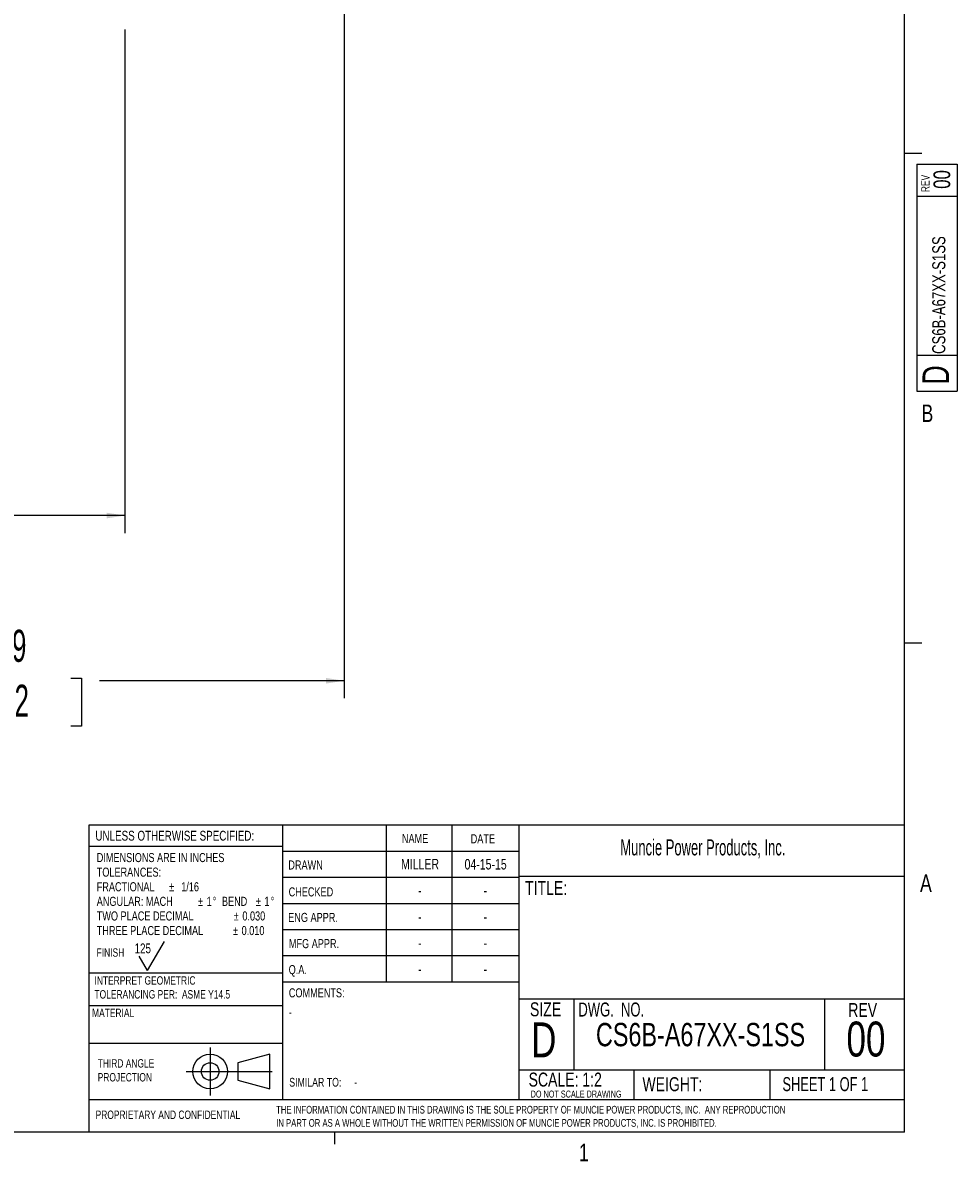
# Model space of a CAD drawing. Header units: inches. Extents: x 0.3 to 33.9, y 0.2 to 21.7.
# Tile 15 of 21: x 27.2 to 33.9, y 0.2 to 8.3. Entities that reach past the tile are written whole.
import ezdxf

# ---------------------------------------------------------------- set-up
doc = ezdxf.new("R2010")
doc.units = ezdxf.units.IN
doc.header["$MEASUREMENT"] = 0
doc.linetypes.add('CENTERX2', pattern=[0.8, 0.5, -0.1, 0.1, -0.1])
doc.layers.add('BORDER', color=7, linetype='Continuous', lineweight=25)
doc.layers.add('SLD-0', color=7, linetype='Continuous', lineweight=25)
doc.styles.add('SLDTEXTSTYLE0', font='TXT', dxfattribs={"width": 0.75})
doc.styles.add('SLDTEXTSTYLE1', font='TXT', dxfattribs={"width": 0.605})
doc.styles.add('SLDTEXTSTYLE2', font='TXT', dxfattribs={"width": 0.694444})
doc.styles.add('SLDTEXTSTYLE3', font='TXT', dxfattribs={"width": 0.6875})
doc.dimstyles.new('SLDDIMSTYLE0', dxfattribs={"dimtxt": 0.222453, "dimasz": 0.13, "dimexe": 0, "dimexo": 0.0625, "dimgap": 0.055613, "dimtad": 0, "dimtih": 1, "dimtoh": 1, "dimrnd": 1e-09, "dimzin": 12, "dimdsep": 46, "dimtxsty": 'SLDTEXTSTYLE1', "dimsah": 1, "dimcen": 0.09, "dimadec": 0, "dimazin": 3, "dimtfac": 1, "dimtofl": 0, "dimtmove": 0, "dimatfit": 3, "dimfxl": 0, "dimfrac": 2, "dimtolj": 1, "dimtzin": 12, "dimarcsym": 0})

# ---------------------------------------------------------------- blocks, each defined once
blk = doc.blocks.new('Block1')
at = {"layer": 'SLD-0', "color": 1, "linetype": 'CENTERX2'}
for p, q in [((3.1617, 0.8669), (3.1617, 0.5222)), ((2.9894, 0.6946), (3.334, 0.6946))]:
    blk.add_line(p, q, dxfattribs=at)
at = {"layer": 'SLD-0', "color": 1}
for p, q in [((3.5889, 0.8181), (3.3588, 0.7575)), ((3.5889, 0.571), (3.5889, 0.8181)), ((3.3588, 0.7575), (3.3588, 0.6316)), ((3.334, 0.6946), (3.6043, 0.6946)), ((3.3588, 0.6316), (3.5889, 0.571))]:
    blk.add_line(p, q, dxfattribs=at)
for radius in [0.1236, 0.0629]:
    blk.add_circle((3.1617, 0.6946), radius, dxfattribs=at)
blk = doc.blocks.new('SW_NOTE_0')
at = {"layer": 'SLD-0', "color": 0, "char_height": 0.06, "attachment_point": 1, "style": 'SLDTEXTSTYLE0'}
for s, insert in [('THIRD ANGLE', (0, 0.0773)), ('PROJECTION', (0, -0.022))]:
    blk.add_mtext(s, dxfattribs=dict(at, insert=insert))
blk = doc.blocks.new('SW_NOTE_0_1')
at = {"layer": 'SLD-0', "color": 0, "char_height": 0.055, "attachment_point": 1, "style": 'SLDTEXTSTYLE0'}
for s, insert in [('THE INFORMATION CONTAINED IN THIS DRAWING IS THE SOLE PROPERTY OF MUNCIE POWER PRODUCTS, INC.  ANY REPRODUCTION', (0, 0.0709)), ('IN PART OR AS A WHOLE WITHOUT THE WRITTEN PERMISSION OF MUNCIE POWER PRODUCTS, INC. IS PROHIBITED.', (0, -0.0235))]:
    blk.add_mtext(s, dxfattribs=dict(at, insert=insert))
blk = doc.blocks.new('SW_NOTE_0_2')
at = {"layer": 'SLD-0', "color": 0, "char_height": 0.065, "attachment_point": 1, "style": 'SLDTEXTSTYLE0'}
for s, insert in [('DIMENSIONS ARE IN INCHES', (0, 0.0838)), ('TOLERANCES:', (0, -0.0206)), ('FRACTIONAL', (0, -0.125)), ('%%p', (0.5176, -0.125)), ('1/16', (0.6039, -0.125)), ('ANGULAR: MACH', (0, -0.2293)), ('%%p', (0.7234, -0.2293)), ('1', (0.7853, -0.2293)), ('%%d', (0.8293, -0.2293)), ('BEND', (0.895, -0.2293)), ('%%p', (1.1371, -0.2293)), ('1', (1.199, -0.2293)), ('%%d', (1.243, -0.2293)), ('TWO PLACE DECIMAL', (0, -0.3337)), ('%%p', (0.9794, -0.3337)), ('0.030', (1.0413, -0.3337)), ('THREE PLACE DECIMAL', (0, -0.4381)), ('%%p', (0.9738, -0.4381)), ('0.010', (1.0357, -0.4381))]:
    blk.add_mtext(s, dxfattribs=dict(at, insert=insert))
blk = doc.blocks.new('SW_NOTE_0_3')
at = {"layer": 'SLD-0', "color": 0, "char_height": 0.06, "attachment_point": 1, "style": 'SLDTEXTSTYLE0'}
for s, insert in [('INTERPRET GEOMETRIC', (0, 0.0773)), ('TOLERANCING PER:  ASME Y14.5', (0, -0.022))]:
    blk.add_mtext(s, dxfattribs=dict(at, insert=insert))
blk = doc.blocks.new('_D_9')
at = {"layer": 'SLD-0'}
for p, q in [((27.9489, 8.2932), (27.9489, 4.6947)), ((24.8239, 6.9532), (24.8239, 4.6947)), ((24.8239, 4.8197), (25.9137, 4.8197)), ((26.1173, 4.8378), (26.041, 4.8378)), ((26.041, 4.8378), (26.041, 4.4962)), ((26.7115, 4.8378), (26.7879, 4.8378)), ((26.7879, 4.8378), (26.7879, 4.4962)), ((27.9489, 4.8197), (26.9152, 4.8197)), ((26.041, 4.4962), (26.1173, 4.4962)), ((26.7879, 4.4962), (26.7115, 4.4962))]:
    blk.add_line(p, q, dxfattribs=at)
for points in [[(24.8239, 4.8197), (24.9539, 4.7997), (24.9539, 4.8397)], [(27.9489, 4.8197), (27.8189, 4.8397), (27.8189, 4.7997)]]:
    blk.add_solid(points, dxfattribs=at)
at = {"layer": 'SLD-0', "char_height": 0.22917, "attachment_point": 1, "style": 'SLDTEXTSTYLE1'}
for s, insert in [('3.13', (26.1173, 5.1841)), ('79.4', (26.1173, 4.7916))]:
    blk.add_mtext(s, dxfattribs=dict(at, insert=insert))
blk = doc.blocks.new('_D_12')
at = {"layer": 'SLD-0'}
for p, q in [((29.5167, 12.3907), (29.5167, 3.5136)), ((24.8239, 6.9532), (24.8239, 3.5136)), ((24.8239, 3.6386), (26.5951, 3.6386)), ((26.7988, 3.6567), (26.7224, 3.6567)), ((26.7224, 3.6567), (26.7224, 3.315)), ((27.5627, 3.6567), (27.6391, 3.6567)), ((27.6391, 3.6567), (27.6391, 3.315)), ((29.5167, 3.6386), (27.7664, 3.6386)), ((26.7224, 3.315), (26.7988, 3.315)), ((27.6391, 3.315), (27.5627, 3.315))]:
    blk.add_line(p, q, dxfattribs=at)
for points in [[(24.8239, 3.6386), (24.9539, 3.6186), (24.9539, 3.6586)], [(29.5167, 3.6386), (29.3867, 3.6586), (29.3867, 3.6186)]]:
    blk.add_solid(points, dxfattribs=at)
at = {"layer": 'SLD-0', "char_height": 0.22917, "attachment_point": 1, "style": 'SLDTEXTSTYLE1'}
for s, insert in [('4.69', (26.8837, 4.003)), ('119.2', (26.7988, 3.6105))]:
    blk.add_mtext(s, dxfattribs=dict(at, insert=insert))

msp = doc.modelspace()

# ---------------------------------------------------------------- linework, layer by layer
at = {"layer": 'BORDER'}
for p, q in [((27.6942, 0.6448), (27.6942, 2.6091)), ((27.6942, 2.6091), (33.5229, 2.6091)), ((29.0756, 2.6091), (29.0756, 0.6448)), ((29.8166, 2.6091), (29.8166, 1.4841)), ((30.2851, 2.6091), (30.2851, 1.4841)), ((30.7642, 2.6091), (30.7642, 0.6448)), ((29.0756, 2.4548), (27.6942, 2.4548)), ((29.0756, 2.4216), (30.7642, 2.4216)), ((29.0756, 2.2341), (30.7642, 2.2341)), ((30.7642, 2.242), (33.5229, 2.242)), ((29.0756, 2.0466), (30.7642, 2.0466)), ((30.7642, 1.8591), (29.0756, 1.8591)), ((28.111, 1.5667), (28.231, 1.7745)), ((28.111, 1.5667), (28.051, 1.6706)), ((30.7642, 1.6716), (29.0756, 1.6716)), ((27.6942, 1.5499), (29.0756, 1.5499)), ((30.7642, 1.4841), (29.0726, 1.4841)), ((27.6942, 1.3173), (29.0756, 1.3173)), ((30.7642, 1.3647), (33.5229, 1.3647)), ((31.1597, 1.3647), (31.1597, 0.8577)), ((32.9509, 1.3647), (32.9509, 0.8577)), ((27.6942, 1.0473), (29.0756, 1.0473)), ((30.7642, 0.8577), (33.5229, 0.8577)), ((31.5873, 0.8577), (31.5873, 0.6448)), ((32.5592, 0.8577), (32.5592, 0.6448)), ((27.6911, 0.6448), (27.6911, 0.4106)), ((27.6911, 0.6448), (33.5229, 0.6448))]:
    msp.add_line(p, q, dxfattribs=at)
at = {"layer": 'SLD-0'}
for p, q in [((33.5229, 0.4106), (33.5229, 21.4106)), ((33.5229, 7.4106), (33.6479, 7.4106)), ((33.6101, 7.3315), (33.8999, 7.3315)), ((33.6101, 7.3315), (33.6101, 5.7089)), ((33.8999, 7.3315), (33.8999, 5.7089)), ((33.8999, 7.0994), (33.6101, 7.0994)), ((33.6101, 5.965), (33.8999, 5.965)), ((33.6101, 5.7089), (33.8999, 5.7089)), ((33.5229, 3.9106), (33.6479, 3.9106)), ((33.5229, 0.4106), (0.5229, 0.4106)), ((29.4479, 0.4106), (29.4479, 0.3258))]:
    msp.add_line(p, q, dxfattribs=at)

# ---------------------------------------------------------------- block references
at = {"color": 7, "linetype": 'Continuous'}
msp.add_blockref('Block1', (25.3965, 0.1508), dxfattribs=at)
at = {"layer": 'SLD-0'}
for name, p in [('SW_NOTE_0_2', (27.7474, 2.3236)), ('SW_NOTE_0_3', (27.7313, 1.449)), ('SW_NOTE_0', (27.7542, 0.8563)), ('SW_NOTE_0_1', (29.0301, 0.529))]:
    msp.add_blockref(name, p, dxfattribs=at)

# ---------------------------------------------------------------- texts
at = {"color": 7, "linetype": 'Continuous', "lineweight": 0, "rotation": 90, "style": 'SLDTEXTSTYLE0'}
for s, insert, char_height, attachment_point in [('REV', (33.6421, 7.1314), 0.06, 1), ('00', (33.7297, 7.222), 0.12, 2), ('CS6B-A67XX-S1SS', (33.7212, 6.3955), 0.09375, 2), ('D', (33.6513, 5.7559), 0.19, 1)]:
    msp.add_mtext(s, dxfattribs=dict(at, insert=insert, char_height=char_height, attachment_point=attachment_point))
at = {"color": 7, "linetype": 'Continuous', "lineweight": 0, "char_height": 0.125, "attachment_point": 1, "style": 'SLDTEXTSTYLE0'}
for s, insert in [('B', (33.645, 5.6129)), ('A', (33.6341, 2.2543)), ('1', (31.1954, 0.329))]:
    msp.add_mtext(s, dxfattribs=dict(at, insert=insert))
at = {"layer": 'BORDER', "style": 'SLDTEXTSTYLE0'}
for s, insert, char_height, attachment_point in [('125', (28.0179, 1.7608), 0.07, 1), ('CS6B-A67XX-S1SS', (32.0645, 1.1926), 0.166667, 2), ('00', (33.2473, 1.2024), 0.25, 2), ('-', (29.5881, 0.7999), 0.0625, 1), ('PROPRIETARY AND CONFIDENTIAL', (27.7394, 0.5662), 0.06, 1)]:
    msp.add_mtext(s, dxfattribs=dict(at, insert=insert, char_height=char_height, attachment_point=attachment_point))
at = {"layer": 'SLD-0'}
for s, insert, char_height, attachment_point, style in [('UNLESS OTHERWISE SPECIFIED:', (27.7378, 2.566), 0.07, 1, 'SLDTEXTSTYLE0'), ('NAME', (29.9293, 2.5433), 0.065, 1, 'SLDTEXTSTYLE0'), ('DATE', (30.4211, 2.5416), 0.065, 1, 'SLDTEXTSTYLE0'), ('Muncie Power Products, Inc.', (31.4912, 2.5049), 0.114583, 1, 'SLDTEXTSTYLE1'), ('MILLER', (30.0588, 2.3655), 0.075, 2, 'SLDTEXTSTYLE0'), ('04-15-15', (30.5279, 2.3644), 0.075, 2, 'SLDTEXTSTYLE0'), ('DRAWN', (29.1172, 2.3544), 0.065, 1, 'SLDTEXTSTYLE0'), ('TITLE:', (30.81, 2.2075), 0.1, 1, 'SLDTEXTSTYLE0'), ('CHECKED', (29.1194, 2.162), 0.065, 1, 'SLDTEXTSTYLE0'), ('-', (30.0574, 2.1769), 0.075, 2, 'SLDTEXTSTYLE0'), ('-', (30.5259, 2.1769), 0.075, 2, 'SLDTEXTSTYLE0'), ('ENG APPR.', (29.1165, 1.9795), 0.065, 1, 'SLDTEXTSTYLE0'), ('-', (30.0574, 1.9894), 0.075, 2, 'SLDTEXTSTYLE0'), ('-', (30.5259, 1.9894), 0.075, 2, 'SLDTEXTSTYLE0'), ('MFG APPR.', (29.1214, 1.7923), 0.065, 1, 'SLDTEXTSTYLE0'), ('FINISH', (27.7466, 1.726), 0.06, 1, 'SLDTEXTSTYLE0'), ('-', (30.0574, 1.8019), 0.075, 2, 'SLDTEXTSTYLE0'), ('-', (30.5259, 1.8019), 0.075, 2, 'SLDTEXTSTYLE0'), ('Q.A.', (29.1198, 1.6063), 0.065, 1, 'SLDTEXTSTYLE0'), ('-', (30.0574, 1.6144), 0.075, 2, 'SLDTEXTSTYLE0'), ('-', (30.5259, 1.6144), 0.075, 2, 'SLDTEXTSTYLE0'), ('COMMENTS:', (29.1207, 1.4404), 0.065, 1, 'SLDTEXTSTYLE0'), ('SIZE', (30.8449, 1.34), 0.1, 1, 'SLDTEXTSTYLE0'), ('DWG.  NO.', (31.1914, 1.3386), 0.1, 1, 'SLDTEXTSTYLE2'), ('REV', (33.1207, 1.3347), 0.1, 1, 'SLDTEXTSTYLE0'), ('MATERIAL', (27.7141, 1.2943), 0.06, 1, 'SLDTEXTSTYLE0'), ('-', (29.1209, 1.2999), 0.0625, 1, 'SLDTEXTSTYLE0'), ('D', (30.8528, 1.1969), 0.25, 1, 'SLDTEXTSTYLE0'), ('SCALE: 1:2', (30.835, 0.8377), 0.1, 1, 'SLDTEXTSTYLE0'), ('SIMILAR TO:', (29.1237, 0.7999), 0.0625, 1, 'SLDTEXTSTYLE0'), ('WEIGHT:', (31.6491, 0.8048), 0.1, 1, 'SLDTEXTSTYLE0'), ('SHEET 1 OF 1', (32.6501, 0.8051), 0.1, 1, 'SLDTEXTSTYLE3'), ('DO NOT SCALE DRAWING', (31.175, 0.7092), 0.05, 2, 'SLDTEXTSTYLE0')]:
    msp.add_mtext(s, dxfattribs=dict(at, insert=insert, char_height=char_height, attachment_point=attachment_point, style=style))

# ---------------------------------------------------------------- dimensions: what is measured, and where the dimension line sits
for base, p1, p2, picture, middle in [((24.8239, 3.6386), (29.5167, 12.4342), (24.8239, 7.0032), '_D_12', (27.1807, 3.6386)), ((27.948900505, 4.8197421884), (24.823900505, 7.0032067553), (27.948900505, 8.3432067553), '_D_9', (26.4144086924, 4.8197421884))]:
    dim = msp.add_linear_dim(base=base, p1=p1, p2=p2, dimstyle='SLDDIMSTYLE0', dxfattribs=at)
    dim.commit()
    dim.dimension.update_dxf_attribs({"geometry": picture, "text_midpoint": middle, "dimtype": 160})

doc.saveas('drawing.dxf')
